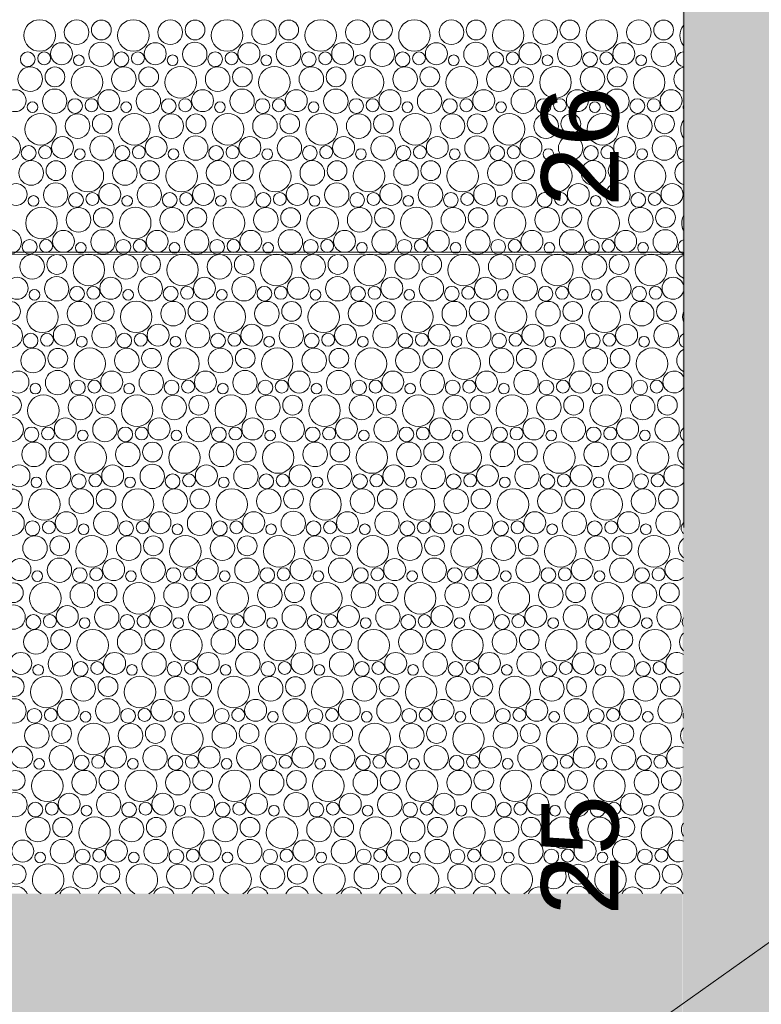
# Model space of a CAD drawing. Header units: metres. Extents: x -167 to 338, y -186 to 508.
# Tile 176 of 256: x 92.59 to 95.47, y 19.35 to 23.17. Entities that reach past the tile are written whole.
import ezdxf
from ezdxf.enums import TextEntityAlignment as Align

# ---------------------------------------------------------------- set-up
doc = ezdxf.new("R2010")
doc.units = ezdxf.units.M
doc.header["$MEASUREMENT"] = 0
doc.linetypes.add('LINE_LT_20', pattern=[11, 2, -0.9, 0.1, -0.9, 4, -1, 2, -0.1])
doc.linetypes.add('Öffnungslinie Tür Fenster', pattern=[0.23, 0.15, -0.08])
for name, color, linetype in [('60 Gelände 2D Übersicht', 7, 'Continuous'), ('60 Stellplätze', 7, 'Continuous'), ('PB-L-Baugrenze', 7, 'Continuous')]:
    doc.layers.add(name, color=color, linetype=linetype)
doc.styles.add('ERSTELLTER_STIL_2', font='arial.ttf')

# ---------------------------------------------------------------- blocks, each defined once
blk = doc.blocks.new('*X46', base_point=(27236.1321, 33357.279))
at = {"layer": '60 Gelände 2D Übersicht', "color": 9, "linetype": 'Continuous', "lineweight": 18}
for centre, radius in [((92.6707, 23.11), 0.0612), ((92.8142, 23.1225), 0.0477), ((92.9103, 23.1313), 0.0384), ((93.0344, 23.11), 0.0612), ((93.1779, 23.1225), 0.0477), ((93.274, 23.1313), 0.0384), ((93.3981, 23.11), 0.0612), ((93.5417, 23.1225), 0.0477), ((93.6377, 23.1313), 0.0384), ((93.7618, 23.11), 0.0612), ((93.9054, 23.1225), 0.0477), ((94.0014, 23.1313), 0.0384), ((94.1255, 23.11), 0.0612), ((94.2691, 23.1225), 0.0477), ((94.3651, 23.1313), 0.0384), ((94.4892, 23.11), 0.0612), ((94.6328, 23.1225), 0.0477), ((94.7288, 23.1313), 0.0384), ((94.8529, 23.11), 0.0612), ((94.9965, 23.1225), 0.0477), ((95.0925, 23.1313), 0.0384), ((92.7558, 23.0391), 0.0426), ((92.9093, 23.037), 0.0473), ((93.1195, 23.0391), 0.0426), ((93.273, 23.037), 0.0473), ((93.4832, 23.0391), 0.0426), ((93.6367, 23.037), 0.0473), ((93.8469, 23.0391), 0.0426), ((94.0004, 23.037), 0.0473), ((94.2106, 23.0391), 0.0426), ((94.3641, 23.037), 0.0473), ((94.5743, 23.0391), 0.0426), ((94.7278, 23.037), 0.0473), ((94.938, 23.0391), 0.0426), ((95.0915, 23.037), 0.0473), ((92.6246, 23.0179), 0.0286), ((92.6884, 23.0214), 0.0251), ((92.9883, 23.0179), 0.0286), ((93.0521, 23.0214), 0.0251), ((93.352, 23.0179), 0.0286), ((93.4158, 23.0214), 0.0251), ((93.7157, 23.0179), 0.0286), ((93.7795, 23.0214), 0.0251), ((94.0794, 23.0179), 0.0286), ((94.1432, 23.0214), 0.0251), ((94.4431, 23.0179), 0.0286), ((94.5069, 23.0214), 0.0251), ((94.8068, 23.0179), 0.0286), ((94.8706, 23.0214), 0.0251), ((92.8231, 23.0137), 0.0207), ((93.1869, 23.0137), 0.0207), ((93.5506, 23.0137), 0.0207), ((93.9143, 23.0137), 0.0207), ((94.278, 23.0137), 0.0207), ((94.6417, 23.0137), 0.0207), ((95.0054, 23.0137), 0.0207), ((92.6342, 22.9405), 0.0477), ((92.7303, 22.9493), 0.0384), ((92.8544, 22.928), 0.0612), ((92.9979, 22.9405), 0.0477), ((93.094, 22.9493), 0.0384), ((93.2181, 22.928), 0.0612), ((93.3617, 22.9405), 0.0477), ((93.4577, 22.9493), 0.0384), ((93.5818, 22.928), 0.0612), ((93.7254, 22.9405), 0.0477), ((93.8214, 22.9493), 0.0384), ((93.9455, 22.928), 0.0612), ((94.0891, 22.9405), 0.0477), ((94.1851, 22.9493), 0.0384), ((94.3092, 22.928), 0.0612), ((94.4528, 22.9405), 0.0477), ((94.5488, 22.9493), 0.0384), ((94.6729, 22.928), 0.0612), ((94.8165, 22.9405), 0.0477), ((94.9125, 22.9493), 0.0384), ((95.0366, 22.928), 0.0612), ((92.5758, 22.8571), 0.0426), ((92.7293, 22.855), 0.0473), ((92.9395, 22.8571), 0.0426), ((93.093, 22.855), 0.0473), ((93.3032, 22.8571), 0.0426), ((93.4567, 22.855), 0.0473), ((93.6669, 22.8571), 0.0426), ((93.8204, 22.855), 0.0473), ((94.0306, 22.8571), 0.0426), ((94.1841, 22.855), 0.0473), ((94.3943, 22.8571), 0.0426), ((94.5478, 22.855), 0.0473), ((94.758, 22.8571), 0.0426), ((94.9115, 22.855), 0.0473), ((95.1217, 22.8571), 0.0426), ((92.6431, 22.8317), 0.0207), ((92.8083, 22.8359), 0.0286), ((92.8721, 22.8394), 0.0251), ((93.0069, 22.8317), 0.0207), ((93.172, 22.8359), 0.0286), ((93.2358, 22.8394), 0.0251), ((93.3706, 22.8317), 0.0207), ((93.5357, 22.8359), 0.0286), ((93.5995, 22.8394), 0.0251), ((93.7343, 22.8317), 0.0207), ((93.8994, 22.8359), 0.0286), ((93.9632, 22.8394), 0.0251), ((94.098, 22.8317), 0.0207), ((94.2631, 22.8359), 0.0286), ((94.3269, 22.8394), 0.0251), ((94.4617, 22.8317), 0.0207), ((94.6268, 22.8359), 0.0286), ((94.6906, 22.8394), 0.0251), ((94.8254, 22.8317), 0.0207), ((94.9905, 22.8359), 0.0286), ((95.0544, 22.8394), 0.0251), ((92.6744, 22.7461), 0.0612), ((92.8179, 22.7585), 0.0477), ((92.914, 22.7673), 0.0384), ((93.0381, 22.7461), 0.0612), ((93.1817, 22.7585), 0.0477), ((93.2777, 22.7673), 0.0384), ((93.4018, 22.7461), 0.0612), ((93.5454, 22.7585), 0.0477), ((93.6414, 22.7673), 0.0384), ((93.7655, 22.7461), 0.0612), ((93.9091, 22.7585), 0.0477), ((94.0051, 22.7673), 0.0384), ((94.1292, 22.7461), 0.0612), ((94.2728, 22.7585), 0.0477), ((94.3688, 22.7673), 0.0384), ((94.4929, 22.7461), 0.0612), ((94.6365, 22.7585), 0.0477), ((94.7325, 22.7673), 0.0384), ((94.8566, 22.7461), 0.0612), ((95.0002, 22.7585), 0.0477), ((95.0962, 22.7673), 0.0384), ((92.5493, 22.673), 0.0473), ((92.7595, 22.6751), 0.0426), ((92.913, 22.673), 0.0473), ((93.1232, 22.6751), 0.0426), ((93.2767, 22.673), 0.0473), ((93.4869, 22.6751), 0.0426), ((93.6404, 22.673), 0.0473), ((93.8506, 22.6751), 0.0426), ((94.0041, 22.673), 0.0473), ((94.2143, 22.6751), 0.0426), ((94.3678, 22.673), 0.0473), ((94.578, 22.6751), 0.0426), ((94.7315, 22.673), 0.0473), ((94.9417, 22.6751), 0.0426), ((95.0952, 22.673), 0.0473), ((92.6283, 22.6539), 0.0286), ((92.6921, 22.6574), 0.0251), ((92.8269, 22.6497), 0.0207), ((92.992, 22.6539), 0.0286), ((93.0558, 22.6574), 0.0251), ((93.1906, 22.6497), 0.0207), ((93.3557, 22.6539), 0.0286), ((93.4195, 22.6574), 0.0251), ((93.5543, 22.6497), 0.0207), ((93.7194, 22.6539), 0.0286), ((93.7832, 22.6574), 0.0251), ((93.918, 22.6497), 0.0207), ((94.0831, 22.6539), 0.0286), ((94.1469, 22.6574), 0.0251), ((94.2817, 22.6497), 0.0207), ((94.4468, 22.6539), 0.0286), ((94.5106, 22.6574), 0.0251), ((94.6454, 22.6497), 0.0207), ((94.8105, 22.6539), 0.0286), ((94.8744, 22.6574), 0.0251), ((95.0091, 22.6497), 0.0207), ((92.6379, 22.5765), 0.0477), ((92.734, 22.5853), 0.0384), ((92.8581, 22.5641), 0.0612), ((93.0017, 22.5765), 0.0477), ((93.0977, 22.5853), 0.0384), ((93.2218, 22.5641), 0.0612), ((93.3654, 22.5765), 0.0477), ((93.4614, 22.5853), 0.0384), ((93.5855, 22.5641), 0.0612), ((93.7291, 22.5765), 0.0477), ((93.8251, 22.5853), 0.0384), ((93.9492, 22.5641), 0.0612), ((94.0928, 22.5765), 0.0477), ((94.1888, 22.5853), 0.0384), ((94.3129, 22.5641), 0.0612), ((94.4565, 22.5765), 0.0477), ((94.5525, 22.5853), 0.0384), ((94.6766, 22.5641), 0.0612), ((94.8202, 22.5765), 0.0477), ((94.9162, 22.5853), 0.0384), ((95.0403, 22.5641), 0.0612), ((92.5795, 22.4931), 0.0426), ((92.733, 22.491), 0.0473), ((92.9432, 22.4931), 0.0426), ((93.0967, 22.491), 0.0473), ((93.3069, 22.4931), 0.0426), ((93.4604, 22.491), 0.0473), ((93.6706, 22.4931), 0.0426), ((93.8241, 22.491), 0.0473), ((94.0343, 22.4931), 0.0426), ((94.1878, 22.491), 0.0473), ((94.398, 22.4931), 0.0426), ((94.5515, 22.491), 0.0473), ((94.7617, 22.4931), 0.0426), ((94.9152, 22.491), 0.0473), ((95.1254, 22.4931), 0.0426), ((92.6469, 22.4677), 0.0207), ((92.812, 22.4719), 0.0286), ((92.8758, 22.4754), 0.0251), ((93.0106, 22.4677), 0.0207), ((93.1757, 22.4719), 0.0286), ((93.2395, 22.4754), 0.0251), ((93.3743, 22.4677), 0.0207), ((93.5394, 22.4719), 0.0286), ((93.6032, 22.4754), 0.0251), ((93.738, 22.4677), 0.0207), ((93.9031, 22.4719), 0.0286), ((93.9669, 22.4754), 0.0251), ((94.1017, 22.4677), 0.0207), ((94.2668, 22.4719), 0.0286), ((94.3306, 22.4754), 0.0251), ((94.4654, 22.4677), 0.0207), ((94.6305, 22.4719), 0.0286), ((94.6944, 22.4754), 0.0251), ((94.8291, 22.4677), 0.0207), ((94.9942, 22.4719), 0.0286), ((95.0581, 22.4754), 0.0251), ((92.6781, 22.3821), 0.0612), ((92.8217, 22.3945), 0.0477), ((92.9177, 22.4033), 0.0384), ((93.0418, 22.3821), 0.0612), ((93.1854, 22.3945), 0.0477), ((93.2814, 22.4033), 0.0384), ((93.4055, 22.3821), 0.0612), ((93.5491, 22.3945), 0.0477), ((93.6451, 22.4033), 0.0384), ((93.7692, 22.3821), 0.0612), ((93.9128, 22.3945), 0.0477), ((94.0088, 22.4033), 0.0384), ((94.1329, 22.3821), 0.0612), ((94.2765, 22.3945), 0.0477), ((94.3725, 22.4033), 0.0384), ((94.4966, 22.3821), 0.0612), ((94.6402, 22.3945), 0.0477), ((94.7362, 22.4033), 0.0384), ((94.8603, 22.3821), 0.0612), ((95.0039, 22.3945), 0.0477), ((95.0999, 22.4033), 0.0384), ((92.553, 22.309), 0.0473), ((92.7632, 22.3111), 0.0426), ((92.9167, 22.309), 0.0473), ((93.1269, 22.3111), 0.0426), ((93.2804, 22.309), 0.0473), ((93.4906, 22.3111), 0.0426), ((93.6441, 22.309), 0.0473), ((93.8543, 22.3111), 0.0426), ((94.0078, 22.309), 0.0473), ((94.218, 22.3111), 0.0426), ((94.3715, 22.309), 0.0473), ((94.5817, 22.3111), 0.0426), ((94.7352, 22.309), 0.0473), ((94.9454, 22.3111), 0.0426), ((95.0989, 22.309), 0.0473), ((92.632, 22.2899), 0.0286), ((92.6958, 22.2934), 0.0251), ((92.9957, 22.2899), 0.0286), ((93.0595, 22.2934), 0.0251), ((93.3594, 22.2899), 0.0286), ((93.4232, 22.2934), 0.0251), ((93.7231, 22.2899), 0.0286), ((93.7869, 22.2934), 0.0251), ((94.0868, 22.2899), 0.0286), ((94.1506, 22.2934), 0.0251), ((94.4505, 22.2899), 0.0286), ((94.5144, 22.2934), 0.0251), ((94.8142, 22.2899), 0.0286), ((94.8781, 22.2934), 0.0251), ((92.8306, 22.2857), 0.0207), ((93.1943, 22.2857), 0.0207), ((93.558, 22.2857), 0.0207), ((93.9217, 22.2857), 0.0207), ((94.2854, 22.2857), 0.0207), ((94.6491, 22.2857), 0.0207), ((95.0128, 22.2857), 0.0207), ((92.6417, 22.2125), 0.0477), ((92.7377, 22.2213), 0.0384), ((92.8618, 22.2001), 0.0612), ((93.0054, 22.2125), 0.0477), ((93.1014, 22.2213), 0.0384), ((93.2255, 22.2001), 0.0612), ((93.3691, 22.2125), 0.0477), ((93.4651, 22.2213), 0.0384), ((93.5892, 22.2001), 0.0612), ((93.7328, 22.2125), 0.0477), ((93.8288, 22.2213), 0.0384), ((93.9529, 22.2001), 0.0612), ((94.0965, 22.2125), 0.0477), ((94.1925, 22.2213), 0.0384), ((94.3166, 22.2001), 0.0612), ((94.4602, 22.2125), 0.0477), ((94.5562, 22.2213), 0.0384), ((94.6803, 22.2001), 0.0612), ((94.8239, 22.2125), 0.0477), ((94.9199, 22.2213), 0.0384), ((95.044, 22.2001), 0.0612), ((92.5832, 22.1291), 0.0426), ((92.7367, 22.127), 0.0473), ((92.9469, 22.1291), 0.0426), ((93.1004, 22.127), 0.0473), ((93.3106, 22.1291), 0.0426), ((93.4641, 22.127), 0.0473), ((93.6743, 22.1291), 0.0426), ((93.8278, 22.127), 0.0473), ((94.038, 22.1291), 0.0426), ((94.1915, 22.127), 0.0473), ((94.4017, 22.1291), 0.0426), ((94.5552, 22.127), 0.0473), ((94.7654, 22.1291), 0.0426), ((94.9189, 22.127), 0.0473), ((92.6506, 22.1037), 0.0207), ((92.8157, 22.1079), 0.0286), ((92.8795, 22.1114), 0.0251), ((93.0143, 22.1037), 0.0207), ((93.1794, 22.1079), 0.0286), ((93.2432, 22.1114), 0.0251), ((93.378, 22.1037), 0.0207), ((93.5431, 22.1079), 0.0286), ((93.6069, 22.1114), 0.0251), ((93.7417, 22.1037), 0.0207), ((93.9068, 22.1079), 0.0286), ((93.9706, 22.1114), 0.0251), ((94.1054, 22.1037), 0.0207), ((94.2705, 22.1079), 0.0286), ((94.3344, 22.1114), 0.0251), ((94.4691, 22.1037), 0.0207), ((94.6342, 22.1079), 0.0286), ((94.6981, 22.1114), 0.0251), ((94.8328, 22.1037), 0.0207), ((94.9979, 22.1079), 0.0286), ((95.0618, 22.1114), 0.0251), ((92.5577, 22.0393), 0.0384), ((92.6818, 22.0181), 0.0612), ((92.8254, 22.0305), 0.0477), ((92.9214, 22.0393), 0.0384), ((93.0455, 22.0181), 0.0612), ((93.1891, 22.0305), 0.0477), ((93.2851, 22.0393), 0.0384), ((93.4092, 22.0181), 0.0612), ((93.5528, 22.0305), 0.0477), ((93.6488, 22.0393), 0.0384), ((93.7729, 22.0181), 0.0612), ((93.9165, 22.0305), 0.0477), ((94.0125, 22.0393), 0.0384), ((94.1366, 22.0181), 0.0612), ((94.2802, 22.0305), 0.0477), ((94.3762, 22.0393), 0.0384), ((94.5003, 22.0181), 0.0612), ((94.6439, 22.0305), 0.0477), ((94.7399, 22.0393), 0.0384), ((94.864, 22.0181), 0.0612), ((95.0076, 22.0305), 0.0477), ((95.1036, 22.0393), 0.0384), ((92.5567, 21.945), 0.0473), ((92.7669, 21.9471), 0.0426), ((92.9204, 21.945), 0.0473), ((93.1306, 21.9471), 0.0426), ((93.2841, 21.945), 0.0473), ((93.4943, 21.9471), 0.0426), ((93.6478, 21.945), 0.0473), ((93.858, 21.9471), 0.0426), ((94.0115, 21.945), 0.0473), ((94.2217, 21.9471), 0.0426), ((94.3752, 21.945), 0.0473), ((94.5854, 21.9471), 0.0426), ((94.7389, 21.945), 0.0473), ((94.9491, 21.9471), 0.0426), ((95.1026, 21.945), 0.0473), ((92.6357, 21.9259), 0.0286), ((92.6995, 21.9294), 0.0251), ((92.8343, 21.9217), 0.0207), ((92.9994, 21.9259), 0.0286), ((93.0632, 21.9294), 0.0251), ((93.198, 21.9217), 0.0207), ((93.3631, 21.9259), 0.0286), ((93.4269, 21.9294), 0.0251), ((93.5617, 21.9217), 0.0207), ((93.7268, 21.9259), 0.0286), ((93.7906, 21.9294), 0.0251), ((93.9254, 21.9217), 0.0207), ((94.0905, 21.9259), 0.0286), ((94.1544, 21.9294), 0.0251), ((94.2891, 21.9217), 0.0207), ((94.4542, 21.9259), 0.0286), ((94.5181, 21.9294), 0.0251), ((94.6528, 21.9217), 0.0207), ((94.8179, 21.9259), 0.0286), ((94.8818, 21.9294), 0.0251), ((95.0165, 21.9217), 0.0207), ((92.6454, 21.8485), 0.0477), ((92.7414, 21.8573), 0.0384), ((92.8655, 21.8361), 0.0612), ((93.0091, 21.8485), 0.0477), ((93.1051, 21.8573), 0.0384), ((93.2292, 21.8361), 0.0612), ((93.3728, 21.8485), 0.0477), ((93.4688, 21.8573), 0.0384), ((93.5929, 21.8361), 0.0612), ((93.7365, 21.8485), 0.0477), ((93.8325, 21.8573), 0.0384), ((93.9566, 21.8361), 0.0612), ((94.1002, 21.8485), 0.0477), ((94.1962, 21.8573), 0.0384), ((94.3203, 21.8361), 0.0612), ((94.4639, 21.8485), 0.0477), ((94.5599, 21.8573), 0.0384), ((94.684, 21.8361), 0.0612), ((94.8276, 21.8485), 0.0477), ((94.9236, 21.8573), 0.0384), ((95.0477, 21.8361), 0.0612), ((92.5869, 21.7652), 0.0426), ((92.7404, 21.763), 0.0473), ((92.9506, 21.7652), 0.0426), ((93.1041, 21.763), 0.0473), ((93.3143, 21.7652), 0.0426), ((93.4678, 21.763), 0.0473), ((93.678, 21.7652), 0.0426), ((93.8315, 21.763), 0.0473), ((94.0417, 21.7652), 0.0426), ((94.1952, 21.763), 0.0473), ((94.4054, 21.7652), 0.0426), ((94.5589, 21.763), 0.0473), ((94.7691, 21.7652), 0.0426), ((94.9226, 21.763), 0.0473), ((92.6543, 21.7397), 0.0207), ((92.8194, 21.7439), 0.0286), ((92.8832, 21.7474), 0.0251), ((93.018, 21.7397), 0.0207), ((93.1831, 21.7439), 0.0286), ((93.2469, 21.7474), 0.0251), ((93.3817, 21.7397), 0.0207), ((93.5468, 21.7439), 0.0286), ((93.6106, 21.7474), 0.0251), ((93.7454, 21.7397), 0.0207), ((93.9105, 21.7439), 0.0286), ((93.9744, 21.7474), 0.0251), ((94.1091, 21.7397), 0.0207), ((94.2742, 21.7439), 0.0286), ((94.3381, 21.7474), 0.0251), ((94.4728, 21.7397), 0.0207), ((94.6379, 21.7439), 0.0286), ((94.7018, 21.7474), 0.0251), ((94.8365, 21.7397), 0.0207), ((95.0016, 21.7439), 0.0286), ((95.0655, 21.7474), 0.0251), ((92.5614, 21.6754), 0.0384), ((92.6855, 21.6541), 0.0612), ((92.8291, 21.6665), 0.0477), ((92.9251, 21.6754), 0.0384), ((93.0492, 21.6541), 0.0612), ((93.1928, 21.6665), 0.0477), ((93.2888, 21.6754), 0.0384), ((93.4129, 21.6541), 0.0612), ((93.5565, 21.6665), 0.0477), ((93.6525, 21.6754), 0.0384), ((93.7766, 21.6541), 0.0612), ((93.9202, 21.6665), 0.0477), ((94.0162, 21.6754), 0.0384), ((94.1403, 21.6541), 0.0612), ((94.2839, 21.6665), 0.0477), ((94.3799, 21.6754), 0.0384), ((94.504, 21.6541), 0.0612), ((94.6476, 21.6665), 0.0477), ((94.7436, 21.6754), 0.0384), ((94.8677, 21.6541), 0.0612), ((95.0113, 21.6665), 0.0477), ((95.1073, 21.6754), 0.0384), ((92.5604, 21.581), 0.0473), ((92.9241, 21.581), 0.0473), ((93.2878, 21.581), 0.0473), ((93.6515, 21.581), 0.0473), ((94.0152, 21.581), 0.0473), ((94.3789, 21.581), 0.0473), ((94.7426, 21.581), 0.0473), ((95.1063, 21.581), 0.0473), ((92.6394, 21.5619), 0.0286), ((92.7032, 21.5654), 0.0251), ((92.7706, 21.5832), 0.0426), ((93.0031, 21.5619), 0.0286), ((93.0669, 21.5654), 0.0251), ((93.1343, 21.5832), 0.0426), ((93.3668, 21.5619), 0.0286), ((93.4306, 21.5654), 0.0251), ((93.498, 21.5832), 0.0426), ((93.7305, 21.5619), 0.0286), ((93.7944, 21.5654), 0.0251), ((93.8617, 21.5832), 0.0426), ((94.0942, 21.5619), 0.0286), ((94.1581, 21.5654), 0.0251), ((94.2254, 21.5832), 0.0426), ((94.4579, 21.5619), 0.0286), ((94.5218, 21.5654), 0.0251), ((94.5891, 21.5832), 0.0426), ((94.8216, 21.5619), 0.0286), ((94.8855, 21.5654), 0.0251), ((94.9528, 21.5832), 0.0426), ((92.838, 21.5577), 0.0207), ((93.2017, 21.5577), 0.0207), ((93.5654, 21.5577), 0.0207), ((93.9291, 21.5577), 0.0207), ((94.2928, 21.5577), 0.0207), ((94.6565, 21.5577), 0.0207), ((95.0202, 21.5577), 0.0207), ((92.6491, 21.4845), 0.0477), ((92.7451, 21.4934), 0.0384), ((92.8692, 21.4721), 0.0612), ((93.0128, 21.4845), 0.0477), ((93.1088, 21.4934), 0.0384), ((93.2329, 21.4721), 0.0612), ((93.3765, 21.4845), 0.0477), ((93.4725, 21.4934), 0.0384), ((93.5966, 21.4721), 0.0612), ((93.7402, 21.4845), 0.0477), ((93.8362, 21.4934), 0.0384), ((93.9603, 21.4721), 0.0612), ((94.1039, 21.4845), 0.0477), ((94.1999, 21.4934), 0.0384), ((94.324, 21.4721), 0.0612), ((94.4676, 21.4845), 0.0477), ((94.5636, 21.4934), 0.0384), ((94.6877, 21.4721), 0.0612), ((94.8313, 21.4845), 0.0477), ((94.9273, 21.4934), 0.0384), ((95.0515, 21.4721), 0.0612), ((92.5906, 21.4012), 0.0426), ((92.7441, 21.399), 0.0473), ((92.9543, 21.4012), 0.0426), ((93.1078, 21.399), 0.0473), ((93.318, 21.4012), 0.0426), ((93.4715, 21.399), 0.0473), ((93.6817, 21.4012), 0.0426), ((93.8352, 21.399), 0.0473), ((94.0454, 21.4012), 0.0426), ((94.1989, 21.399), 0.0473), ((94.4091, 21.4012), 0.0426), ((94.5626, 21.399), 0.0473), ((94.7728, 21.4012), 0.0426), ((94.9263, 21.399), 0.0473), ((92.8231, 21.3799), 0.0286), ((92.8869, 21.3834), 0.0251), ((93.1868, 21.3799), 0.0286), ((93.2506, 21.3834), 0.0251), ((93.5505, 21.3799), 0.0286), ((93.6144, 21.3834), 0.0251), ((93.9142, 21.3799), 0.0286), ((93.9781, 21.3834), 0.0251), ((94.2779, 21.3799), 0.0286), ((94.3418, 21.3834), 0.0251), ((94.6416, 21.3799), 0.0286), ((94.7055, 21.3834), 0.0251), ((95.0054, 21.3799), 0.0286), ((95.0692, 21.3834), 0.0251), ((92.658, 21.3757), 0.0207), ((93.0217, 21.3757), 0.0207), ((93.3854, 21.3757), 0.0207), ((93.7491, 21.3757), 0.0207), ((94.1128, 21.3757), 0.0207), ((94.4765, 21.3757), 0.0207), ((94.8402, 21.3757), 0.0207), ((92.5651, 21.3114), 0.0384), ((92.6892, 21.2901), 0.0612), ((92.8328, 21.3025), 0.0477), ((92.9288, 21.3114), 0.0384), ((93.0529, 21.2901), 0.0612), ((93.1965, 21.3025), 0.0477), ((93.2925, 21.3114), 0.0384), ((93.4166, 21.2901), 0.0612), ((93.5602, 21.3025), 0.0477), ((93.6562, 21.3114), 0.0384), ((93.7803, 21.2901), 0.0612), ((93.9239, 21.3025), 0.0477), ((94.0199, 21.3114), 0.0384), ((94.144, 21.2901), 0.0612), ((94.2876, 21.3025), 0.0477), ((94.3836, 21.3114), 0.0384), ((94.5077, 21.2901), 0.0612), ((94.6513, 21.3025), 0.0477), ((94.7473, 21.3114), 0.0384), ((94.8715, 21.2901), 0.0612), ((95.015, 21.3025), 0.0477), ((95.1111, 21.3114), 0.0384), ((92.5641, 21.217), 0.0473), ((92.7743, 21.2192), 0.0426), ((92.9278, 21.217), 0.0473), ((93.138, 21.2192), 0.0426), ((93.2915, 21.217), 0.0473), ((93.5017, 21.2192), 0.0426), ((93.6552, 21.217), 0.0473), ((93.8654, 21.2192), 0.0426), ((94.0189, 21.217), 0.0473), ((94.2291, 21.2192), 0.0426), ((94.3826, 21.217), 0.0473), ((94.5928, 21.2192), 0.0426), ((94.7463, 21.217), 0.0473), ((94.9566, 21.2192), 0.0426), ((95.11, 21.217), 0.0473), ((92.6431, 21.1979), 0.0286), ((92.7069, 21.2014), 0.0251), ((92.8417, 21.1937), 0.0207), ((93.0068, 21.1979), 0.0286), ((93.0706, 21.2014), 0.0251), ((93.2054, 21.1937), 0.0207), ((93.3705, 21.1979), 0.0286), ((93.4344, 21.2014), 0.0251), ((93.5691, 21.1937), 0.0207), ((93.7342, 21.1979), 0.0286), ((93.7981, 21.2014), 0.0251), ((93.9328, 21.1937), 0.0207), ((94.0979, 21.1979), 0.0286), ((94.1618, 21.2014), 0.0251), ((94.2965, 21.1937), 0.0207), ((94.4616, 21.1979), 0.0286), ((94.5255, 21.2014), 0.0251), ((94.6602, 21.1937), 0.0207), ((94.8254, 21.1979), 0.0286), ((94.8892, 21.2014), 0.0251), ((95.0239, 21.1937), 0.0207), ((92.6528, 21.1205), 0.0477), ((92.7488, 21.1294), 0.0384), ((92.8729, 21.1081), 0.0612), ((93.0165, 21.1205), 0.0477), ((93.1125, 21.1294), 0.0384), ((93.2366, 21.1081), 0.0612), ((93.3802, 21.1205), 0.0477), ((93.4762, 21.1294), 0.0384), ((93.6003, 21.1081), 0.0612), ((93.7439, 21.1205), 0.0477), ((93.8399, 21.1294), 0.0384), ((93.964, 21.1081), 0.0612), ((94.1076, 21.1205), 0.0477), ((94.2036, 21.1294), 0.0384), ((94.3277, 21.1081), 0.0612), ((94.4713, 21.1205), 0.0477), ((94.5673, 21.1294), 0.0384), ((94.6915, 21.1081), 0.0612), ((94.835, 21.1205), 0.0477), ((94.9311, 21.1294), 0.0384), ((95.0552, 21.1081), 0.0612), ((92.5943, 21.0372), 0.0426), ((92.7478, 21.035), 0.0473), ((92.958, 21.0372), 0.0426), ((93.1115, 21.035), 0.0473), ((93.3217, 21.0372), 0.0426), ((93.4752, 21.035), 0.0473), ((93.6854, 21.0372), 0.0426), ((93.8389, 21.035), 0.0473), ((94.0491, 21.0372), 0.0426), ((94.2026, 21.035), 0.0473), ((94.4128, 21.0372), 0.0426), ((94.5663, 21.035), 0.0473), ((94.7766, 21.0372), 0.0426), ((94.93, 21.035), 0.0473), ((92.6617, 21.0117), 0.0207), ((92.8268, 21.0159), 0.0286), ((92.8906, 21.0194), 0.0251), ((93.0254, 21.0117), 0.0207), ((93.1905, 21.0159), 0.0286), ((93.2544, 21.0194), 0.0251), ((93.3891, 21.0117), 0.0207), ((93.5542, 21.0159), 0.0286), ((93.6181, 21.0194), 0.0251), ((93.7528, 21.0117), 0.0207), ((93.9179, 21.0159), 0.0286), ((93.9818, 21.0194), 0.0251), ((94.1165, 21.0117), 0.0207), ((94.2816, 21.0159), 0.0286), ((94.3455, 21.0194), 0.0251), ((94.4802, 21.0117), 0.0207), ((94.6454, 21.0159), 0.0286), ((94.7092, 21.0194), 0.0251), ((94.8439, 21.0117), 0.0207), ((95.0091, 21.0159), 0.0286), ((95.0729, 21.0194), 0.0251), ((92.5688, 20.9474), 0.0384), ((92.6929, 20.9261), 0.0612), ((92.8365, 20.9385), 0.0477), ((92.9325, 20.9474), 0.0384), ((93.0566, 20.9261), 0.0612), ((93.2002, 20.9385), 0.0477), ((93.2962, 20.9474), 0.0384), ((93.4203, 20.9261), 0.0612), ((93.5639, 20.9385), 0.0477), ((93.6599, 20.9474), 0.0384), ((93.784, 20.9261), 0.0612), ((93.9276, 20.9385), 0.0477), ((94.0236, 20.9474), 0.0384), ((94.1477, 20.9261), 0.0612), ((94.2913, 20.9385), 0.0477), ((94.3873, 20.9474), 0.0384), ((94.5115, 20.9261), 0.0612), ((94.655, 20.9385), 0.0477), ((94.7511, 20.9474), 0.0384), ((94.8752, 20.9261), 0.0612), ((95.0187, 20.9385), 0.0477), ((95.1148, 20.9474), 0.0384), ((92.5678, 20.853), 0.0473), ((92.9315, 20.853), 0.0473), ((93.2952, 20.853), 0.0473), ((93.6589, 20.853), 0.0473), ((94.0226, 20.853), 0.0473), ((94.3863, 20.853), 0.0473), ((94.75, 20.853), 0.0473), ((95.1137, 20.853), 0.0473), ((92.6468, 20.8339), 0.0286), ((92.7106, 20.8374), 0.0251), ((92.778, 20.8552), 0.0426), ((93.0105, 20.8339), 0.0286), ((93.0744, 20.8374), 0.0251), ((93.1417, 20.8552), 0.0426), ((93.3742, 20.8339), 0.0286), ((93.4381, 20.8374), 0.0251), ((93.5054, 20.8552), 0.0426), ((93.7379, 20.8339), 0.0286), ((93.8018, 20.8374), 0.0251), ((93.8691, 20.8552), 0.0426), ((94.1016, 20.8339), 0.0286), ((94.1655, 20.8374), 0.0251), ((94.2328, 20.8552), 0.0426), ((94.4654, 20.8339), 0.0286), ((94.5292, 20.8374), 0.0251), ((94.5966, 20.8552), 0.0426), ((94.8291, 20.8339), 0.0286), ((94.8929, 20.8374), 0.0251), ((94.9603, 20.8552), 0.0426), ((92.8454, 20.8298), 0.0207), ((93.2091, 20.8298), 0.0207), ((93.5728, 20.8298), 0.0207), ((93.9365, 20.8298), 0.0207), ((94.3002, 20.8298), 0.0207), ((94.6639, 20.8298), 0.0207), ((95.0276, 20.8298), 0.0207), ((92.6565, 20.7566), 0.0477), ((92.7525, 20.7654), 0.0384), ((92.8766, 20.7441), 0.0612), ((93.0202, 20.7566), 0.0477), ((93.1162, 20.7654), 0.0384), ((93.2403, 20.7441), 0.0612), ((93.3839, 20.7566), 0.0477), ((93.4799, 20.7654), 0.0384), ((93.604, 20.7441), 0.0612), ((93.7476, 20.7566), 0.0477), ((93.8436, 20.7654), 0.0384), ((93.9677, 20.7441), 0.0612), ((94.1113, 20.7566), 0.0477), ((94.2073, 20.7654), 0.0384), ((94.3315, 20.7441), 0.0612), ((94.475, 20.7566), 0.0477), ((94.5711, 20.7654), 0.0384), ((94.6952, 20.7441), 0.0612), ((94.8387, 20.7566), 0.0477), ((94.9348, 20.7654), 0.0384), ((95.0589, 20.7441), 0.0612), ((92.598, 20.6732), 0.0426), ((92.7515, 20.671), 0.0473), ((92.9617, 20.6732), 0.0426), ((93.1152, 20.671), 0.0473), ((93.3254, 20.6732), 0.0426), ((93.4789, 20.671), 0.0473), ((93.6891, 20.6732), 0.0426), ((93.8426, 20.671), 0.0473), ((94.0528, 20.6732), 0.0426), ((94.2063, 20.671), 0.0473), ((94.4166, 20.6732), 0.0426), ((94.57, 20.671), 0.0473), ((94.7803, 20.6732), 0.0426), ((94.9337, 20.671), 0.0473), ((92.8305, 20.6519), 0.0286), ((92.8944, 20.6554), 0.0251), ((93.1942, 20.6519), 0.0286), ((93.2581, 20.6554), 0.0251), ((93.5579, 20.6519), 0.0286), ((93.6218, 20.6554), 0.0251), ((93.9216, 20.6519), 0.0286), ((93.9855, 20.6554), 0.0251), ((94.2854, 20.6519), 0.0286), ((94.3492, 20.6554), 0.0251), ((94.6491, 20.6519), 0.0286), ((94.7129, 20.6554), 0.0251), ((95.0128, 20.6519), 0.0286), ((95.0766, 20.6554), 0.0251), ((92.6654, 20.6478), 0.0207), ((93.0291, 20.6478), 0.0207), ((93.3928, 20.6478), 0.0207), ((93.7565, 20.6478), 0.0207), ((94.1202, 20.6478), 0.0207), ((94.4839, 20.6478), 0.0207), ((94.8476, 20.6478), 0.0207), ((92.5725, 20.5834), 0.0384), ((92.6966, 20.5621), 0.0612), ((92.8402, 20.5746), 0.0477), ((92.9362, 20.5834), 0.0384), ((93.0603, 20.5621), 0.0612), ((93.2039, 20.5746), 0.0477), ((93.2999, 20.5834), 0.0384), ((93.424, 20.5621), 0.0612), ((93.5676, 20.5746), 0.0477), ((93.6636, 20.5834), 0.0384), ((93.7877, 20.5621), 0.0612), ((93.9313, 20.5746), 0.0477), ((94.0273, 20.5834), 0.0384), ((94.1515, 20.5621), 0.0612), ((94.295, 20.5746), 0.0477), ((94.3911, 20.5834), 0.0384), ((94.5152, 20.5621), 0.0612), ((94.6587, 20.5746), 0.0477), ((94.7548, 20.5834), 0.0384), ((94.8789, 20.5621), 0.0612), ((95.0224, 20.5746), 0.0477), ((95.1185, 20.5834), 0.0384), ((92.5715, 20.489), 0.0473), ((92.7817, 20.4912), 0.0426), ((92.9352, 20.489), 0.0473), ((93.1454, 20.4912), 0.0426), ((93.2989, 20.489), 0.0473), ((93.5091, 20.4912), 0.0426), ((93.6626, 20.489), 0.0473), ((93.8728, 20.4912), 0.0426), ((94.0263, 20.489), 0.0473), ((94.2366, 20.4912), 0.0426), ((94.39, 20.489), 0.0473), ((94.6003, 20.4912), 0.0426), ((94.7537, 20.489), 0.0473), ((94.964, 20.4912), 0.0426), ((95.1174, 20.489), 0.0473), ((92.6505, 20.4699), 0.0286), ((92.7144, 20.4734), 0.0251), ((92.8491, 20.4658), 0.0207), ((93.0142, 20.4699), 0.0286), ((93.0781, 20.4734), 0.0251), ((93.2128, 20.4658), 0.0207), ((93.3779, 20.4699), 0.0286), ((93.4418, 20.4734), 0.0251), ((93.5765, 20.4658), 0.0207), ((93.7416, 20.4699), 0.0286), ((93.8055, 20.4734), 0.0251), ((93.9402, 20.4658), 0.0207), ((94.1054, 20.4699), 0.0286), ((94.1692, 20.4734), 0.0251), ((94.3039, 20.4658), 0.0207), ((94.4691, 20.4699), 0.0286), ((94.5329, 20.4734), 0.0251), ((94.6676, 20.4658), 0.0207), ((94.8328, 20.4699), 0.0286), ((94.8966, 20.4734), 0.0251), ((95.0313, 20.4658), 0.0207), ((92.6602, 20.3926), 0.0477), ((92.7562, 20.4014), 0.0384), ((92.8803, 20.3801), 0.0612), ((93.0239, 20.3926), 0.0477), ((93.1199, 20.4014), 0.0384), ((93.244, 20.3801), 0.0612), ((93.3876, 20.3926), 0.0477), ((93.4836, 20.4014), 0.0384), ((93.6077, 20.3801), 0.0612), ((93.7513, 20.3926), 0.0477), ((93.8473, 20.4014), 0.0384), ((93.9715, 20.3801), 0.0612), ((94.115, 20.3926), 0.0477), ((94.2111, 20.4014), 0.0384), ((94.3352, 20.3801), 0.0612), ((94.4787, 20.3926), 0.0477), ((94.5748, 20.4014), 0.0384), ((94.6989, 20.3801), 0.0612), ((94.8424, 20.3926), 0.0477), ((94.9385, 20.4014), 0.0384), ((95.0626, 20.3801), 0.0612), ((92.6017, 20.3092), 0.0426), ((92.7552, 20.307), 0.0473), ((92.9654, 20.3092), 0.0426), ((93.1189, 20.307), 0.0473), ((93.3291, 20.3092), 0.0426), ((93.4826, 20.307), 0.0473), ((93.6928, 20.3092), 0.0426), ((93.8463, 20.307), 0.0473), ((94.0566, 20.3092), 0.0426), ((94.21, 20.307), 0.0473), ((94.4203, 20.3092), 0.0426), ((94.5737, 20.307), 0.0473), ((94.784, 20.3092), 0.0426), ((94.9374, 20.307), 0.0473), ((92.6691, 20.2838), 0.0207), ((92.8342, 20.2879), 0.0286), ((92.8981, 20.2915), 0.0251), ((93.0328, 20.2838), 0.0207), ((93.1979, 20.2879), 0.0286), ((93.2618, 20.2915), 0.0251), ((93.3965, 20.2838), 0.0207), ((93.5616, 20.2879), 0.0286), ((93.6255, 20.2915), 0.0251), ((93.7602, 20.2838), 0.0207), ((93.9254, 20.2879), 0.0286), ((93.9892, 20.2915), 0.0251), ((94.1239, 20.2838), 0.0207), ((94.2891, 20.2879), 0.0286), ((94.3529, 20.2915), 0.0251), ((94.4876, 20.2838), 0.0207), ((94.6528, 20.2879), 0.0286), ((94.7166, 20.2915), 0.0251), ((94.8513, 20.2838), 0.0207), ((95.0165, 20.2879), 0.0286), ((95.0803, 20.2915), 0.0251), ((92.5762, 20.2194), 0.0384), ((92.7003, 20.1981), 0.0612), ((92.8439, 20.2106), 0.0477), ((92.9399, 20.2194), 0.0384), ((93.064, 20.1981), 0.0612), ((93.2076, 20.2106), 0.0477), ((93.3036, 20.2194), 0.0384), ((93.4277, 20.1981), 0.0612), ((93.5713, 20.2106), 0.0477), ((93.6673, 20.2194), 0.0384), ((93.7915, 20.1981), 0.0612), ((93.935, 20.2106), 0.0477), ((94.0311, 20.2194), 0.0384), ((94.1552, 20.1981), 0.0612), ((94.2987, 20.2106), 0.0477), ((94.3948, 20.2194), 0.0384), ((94.5189, 20.1981), 0.0612), ((94.6624, 20.2106), 0.0477), ((94.7585, 20.2194), 0.0384), ((94.8826, 20.1981), 0.0612), ((95.0261, 20.2106), 0.0477), ((95.1222, 20.2194), 0.0384), ((92.5752, 20.125), 0.0473), ((92.7854, 20.1272), 0.0426), ((92.9389, 20.125), 0.0473), ((93.1491, 20.1272), 0.0426), ((93.3026, 20.125), 0.0473), ((93.5128, 20.1272), 0.0426), ((93.6663, 20.125), 0.0473), ((93.8766, 20.1272), 0.0426), ((94.03, 20.125), 0.0473), ((94.2403, 20.1272), 0.0426), ((94.3937, 20.125), 0.0473), ((94.604, 20.1272), 0.0426), ((94.7574, 20.125), 0.0473), ((94.9677, 20.1272), 0.0426), ((95.1212, 20.125), 0.0473), ((92.6542, 20.1059), 0.0286), ((92.7181, 20.1095), 0.0251), ((92.8528, 20.1018), 0.0207), ((93.0179, 20.1059), 0.0286), ((93.0818, 20.1095), 0.0251), ((93.2165, 20.1018), 0.0207), ((93.3816, 20.1059), 0.0286), ((93.4455, 20.1095), 0.0251), ((93.5802, 20.1018), 0.0207), ((93.7454, 20.1059), 0.0286), ((93.8092, 20.1095), 0.0251), ((93.9439, 20.1018), 0.0207), ((94.1091, 20.1059), 0.0286), ((94.1729, 20.1095), 0.0251), ((94.3076, 20.1018), 0.0207), ((94.4728, 20.1059), 0.0286), ((94.5366, 20.1095), 0.0251), ((94.6713, 20.1018), 0.0207), ((94.8365, 20.1059), 0.0286), ((94.9003, 20.1095), 0.0251), ((95.0351, 20.1018), 0.0207), ((92.6639, 20.0286), 0.0477), ((92.7599, 20.0374), 0.0384), ((92.884, 20.0161), 0.0612), ((93.0276, 20.0286), 0.0477), ((93.1236, 20.0374), 0.0384), ((93.2477, 20.0161), 0.0612), ((93.3913, 20.0286), 0.0477), ((93.4873, 20.0374), 0.0384), ((93.6115, 20.0161), 0.0612), ((93.755, 20.0286), 0.0477), ((93.8511, 20.0374), 0.0384), ((93.9752, 20.0161), 0.0612), ((94.1187, 20.0286), 0.0477), ((94.2148, 20.0374), 0.0384), ((94.3389, 20.0161), 0.0612), ((94.4824, 20.0286), 0.0477), ((94.5785, 20.0374), 0.0384), ((94.7026, 20.0161), 0.0612), ((94.8461, 20.0286), 0.0477), ((94.9422, 20.0374), 0.0384), ((95.0663, 20.0161), 0.0612), ((92.6054, 19.9452), 0.0426), ((92.7589, 19.943), 0.0473), ((92.9691, 19.9452), 0.0426), ((93.1226, 19.943), 0.0473), ((93.3328, 19.9452), 0.0426), ((93.4863, 19.943), 0.0473), ((93.6966, 19.9452), 0.0426), ((93.85, 19.943), 0.0473), ((94.0603, 19.9452), 0.0426), ((94.2137, 19.943), 0.0473), ((94.424, 19.9452), 0.0426), ((94.5774, 19.943), 0.0473), ((94.7877, 19.9452), 0.0426), ((94.9412, 19.943), 0.0473), ((92.8379, 19.9239), 0.0286), ((92.9018, 19.9275), 0.0251), ((93.2016, 19.9239), 0.0286), ((93.2655, 19.9275), 0.0251), ((93.5654, 19.9239), 0.0286), ((93.6292, 19.9275), 0.0251), ((93.9291, 19.9239), 0.0286), ((93.9929, 19.9275), 0.0251), ((94.2928, 19.9239), 0.0286), ((94.3566, 19.9275), 0.0251), ((94.6565, 19.9239), 0.0286), ((94.7203, 19.9275), 0.0251), ((95.0202, 19.9239), 0.0286), ((95.084, 19.9275), 0.0251), ((92.6728, 19.9198), 0.0207), ((93.0365, 19.9198), 0.0207), ((93.4002, 19.9198), 0.0207), ((93.7639, 19.9198), 0.0207), ((94.1276, 19.9198), 0.0207), ((94.4913, 19.9198), 0.0207), ((94.8551, 19.9198), 0.0207), ((92.5799, 19.8554), 0.0384), ((92.8476, 19.8466), 0.0477), ((92.9436, 19.8554), 0.0384), ((93.2113, 19.8466), 0.0477), ((93.3073, 19.8554), 0.0384), ((93.575, 19.8466), 0.0477), ((93.6711, 19.8554), 0.0384), ((93.9387, 19.8466), 0.0477), ((94.0348, 19.8554), 0.0384), ((94.3024, 19.8466), 0.0477), ((94.3985, 19.8554), 0.0384), ((94.6661, 19.8466), 0.0477), ((94.7622, 19.8554), 0.0384), ((95.0298, 19.8466), 0.0477), ((95.1259, 19.8554), 0.0384)]:
    blk.add_circle(centre, radius, dxfattribs=at)
for centre, radius, start, end in [((95.2166, 23.11), 0.0612, 140.5586, 219.4414), ((95.1705, 23.0179), 0.0286, 92.3567, 267.6433), ((95.1802, 22.9405), 0.0477, 103.1311, 256.8689), ((95.1891, 22.8317), 0.0207, 162.779, 197.221), ((95.2203, 22.7461), 0.0612, 146.392, 213.608), ((95.1742, 22.6539), 0.0286, 99.835, 260.165), ((95.1839, 22.5765), 0.0477, 107.7521, 252.2479), ((95.224, 22.3821), 0.0612, 153.3054, 206.6946), ((95.1779, 22.2899), 0.0286, 107.4877, 252.5123), ((95.1876, 22.2125), 0.0477, 112.4959, 247.5041), ((95.1291, 22.1291), 0.0426, 19.1017, 340.8983), ((95.2277, 22.0181), 0.0612, 162.5508, 197.4492), ((95.1816, 21.9259), 0.0286, 115.4796, 244.5204), ((95.1913, 21.8485), 0.0477, 117.4087, 242.5913), ((95.1328, 21.7652), 0.0426, 30.9288, 329.0712), ((95.1854, 21.5619), 0.0286, 124.0474, 235.9526), ((95.195, 21.4845), 0.0477, 122.5512, 237.4488), ((95.1366, 21.4012), 0.0426, 39.5855, 320.4145), ((95.1891, 21.1979), 0.0286, 133.596, 226.404), ((95.1987, 21.1205), 0.0477, 128.008, 231.992), ((95.1403, 21.0372), 0.0426, 46.879, 313.121), ((95.1928, 20.8339), 0.0286, 145.0106, 214.9894), ((95.2024, 20.7566), 0.0477, 133.9069, 226.0931), ((95.144, 20.6732), 0.0426, 53.3868, 306.6132), ((95.1965, 20.4699), 0.0286, 161.613, 198.387), ((95.2061, 20.3926), 0.0477, 140.4624, 219.5376), ((95.1477, 20.3092), 0.0426, 59.3843, 300.6157), ((95.2098, 20.0286), 0.0477, 148.095, 211.905), ((95.1514, 19.9452), 0.0426, 65.03, 294.97), ((92.704, 19.8341), 0.0612, 296.726, 243.274), ((93.0677, 19.8341), 0.0612, 296.726, 243.274), ((93.4315, 19.8341), 0.0612, 296.726, 243.274), ((93.7952, 19.8341), 0.0612, 296.726, 243.274), ((94.1589, 19.8341), 0.0612, 296.726, 243.274), ((94.5226, 19.8341), 0.0612, 296.726, 243.274), ((94.8863, 19.8341), 0.0612, 296.726, 243.274), ((92.5789, 19.761), 0.0473, 22.906, 157.094), ((92.7891, 19.7632), 0.0426, 22.4449, 157.5551), ((92.9426, 19.761), 0.0473, 22.906, 157.094), ((93.1528, 19.7632), 0.0426, 22.4449, 157.5551), ((93.3063, 19.761), 0.0473, 22.906, 157.094), ((93.5166, 19.7632), 0.0426, 22.4449, 157.5551), ((93.67, 19.761), 0.0473, 22.906, 157.094), ((93.8803, 19.7632), 0.0426, 22.4449, 157.5551), ((94.0337, 19.761), 0.0473, 22.906, 157.094), ((94.244, 19.7632), 0.0426, 22.4449, 157.5551), ((94.3974, 19.761), 0.0473, 22.906, 157.094), ((94.6077, 19.7632), 0.0426, 22.4449, 157.5551), ((94.7612, 19.761), 0.0473, 22.906, 157.094), ((94.9714, 19.7632), 0.0426, 22.4449, 157.5551), ((95.1249, 19.761), 0.0473, 22.906, 157.094)]:
    blk.add_arc(centre, radius, start, end, dxfattribs=at)
blk = doc.blocks.new('Parkplätze 27')
at = {"layer": '60 Stellplätze', "color": 7, "linetype": 'Continuous', "lineweight": 13, "flags": 128}
blk.add_lwpolyline([(2.745, 0), (2.755, 0), (2.755, 5.4989), (2.745, 5.4989)], close=True, dxfattribs=at)
at = {"layer": '60 Stellplätze', "color": 7, "linetype": 'Continuous', "lineweight": 13, "style": 'ERSTELLTER_STIL_2'}
for tag, p in [('num_start_0', (0.4, 0.4171)), ('num_start_1', (3.15, 0.4171)), ('num_start_2', (5.9, 0.4146)), ('num_start_3', (8.65, 0.4171)), ('num_start_4', (11.4, 0.4146)), ('num_start_5', (14.15, 0.4146))]:
    blk.add_attdef(tag, text='', height=0.3, dxfattribs=at).set_placement(p, align=Align.MIDDLE_CENTER)

msp = doc.modelspace()

# ---------------------------------------------------------------- hatches: boundary and pattern name
at = {"layer": '60 Gelände 2D Übersicht', "linetype": 'Continuous', "lineweight": 18}
h = msp.add_hatch(dxfattribs=at)
h.set_pattern_fill('Mörtel_0001', color=8, style=0, pattern_type=2)
h.set_pattern_definition([(45, (27236.1321, 33357.62905), (-0.11136931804, 0.11136931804), [0, -0.105, 0, -0.1575]), (110, (27236.4821, 33357.62905), (0.1480015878, 0.0538681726), [0, -0.077, 0, -0.133])])
h.paths.add_polyline_path([(58.1615, 45.7496), (66.6638, 45.7501), (66.663, 37.5001), (77.6619, 37.5142), (77.6627, 45.7491), (84.1676, 45.7491), (84.1668, 37.4991), (95.1657, 37.4991), (95.1665, 45.7491), (101.6703, 45.7491), (101.6703, 14.5263), (95.1658, 14.3351), (95.1689, 36.0142), (84.17, 36.0153), (84.1681, 14.0509), (77.6707, 13.994), (77.6638, 36.0132), (66.6649, 35.9991), (66.6638, 13.8829), (59.5867, 13.8829), (59.5867, 23.1797), (59.5867, 37.3459), (58.1625, 37.3459), (58.1625, 28.2047)])
at = {"layer": '60 Gelände 2D Übersicht', "linetype": 'Continuous', "lineweight": 18, "true_color": 0x6d7e00}
msp.add_hatch(color=66, dxfattribs=at).paths.add_polyline_path([(84.1676, 19.7794), (95.1658, 19.7794), (95.1658, 14.3351), (84.1676, 14.0509)])

# ---------------------------------------------------------------- linework, layer by layer
at = {"layer": '60 Stellplätze', "color": 7, "linetype": 'Continuous', "lineweight": 13}
msp.add_line((95.1714, 21.2004), (95.17, 36.0142), dxfattribs=at)
at = {"layer": 'PB-L-Baugrenze', "color": 5, "linetype": 'LINE_LT_20', "lineweight": 18, "flags": 128}
msp.add_lwpolyline([(104.5252, 24.0126), (101.7171, 23.9955), (95.0736, 19.2868), (7.3336, 19.3894)], dxfattribs=at)

# ---------------------------------------------------------------- block references
at = {"layer": '60 Gelände 2D Übersicht', "color": 9, "linetype": 'Öffnungslinie Tür Fenster', "lineweight": 18}
msp.add_blockref('*X46', (27236.1321, 33357.279), dxfattribs=at)
at = {"layer": '60 Stellplätze', "color": 7, "linetype": 'Continuous', "lineweight": 13}
ref = msp.add_blockref('Parkplätze 27', (95.1673, 19.5142), dxfattribs=dict(at, rotation=89.9945255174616))
ref.add_attrib('num_start', '25', dxfattribs={"color": 7, "linetype": 'Continuous', "lineweight": 13, "height": 0.3, "rotation": 89.9945, "style": 'ERSTELLTER_STIL_2'}).set_placement((94.7674, 19.9289), align=Align.MIDDLE_CENTER)
ref.add_attrib('num_start_1', '26', dxfattribs={"color": 7, "linetype": 'Continuous', "lineweight": 13, "height": 0.3, "rotation": 89.9945, "style": 'ERSTELLTER_STIL_2'}).set_placement((94.7677, 22.6789), align=Align.MIDDLE_CENTER)

doc.saveas('drawing.dxf')
